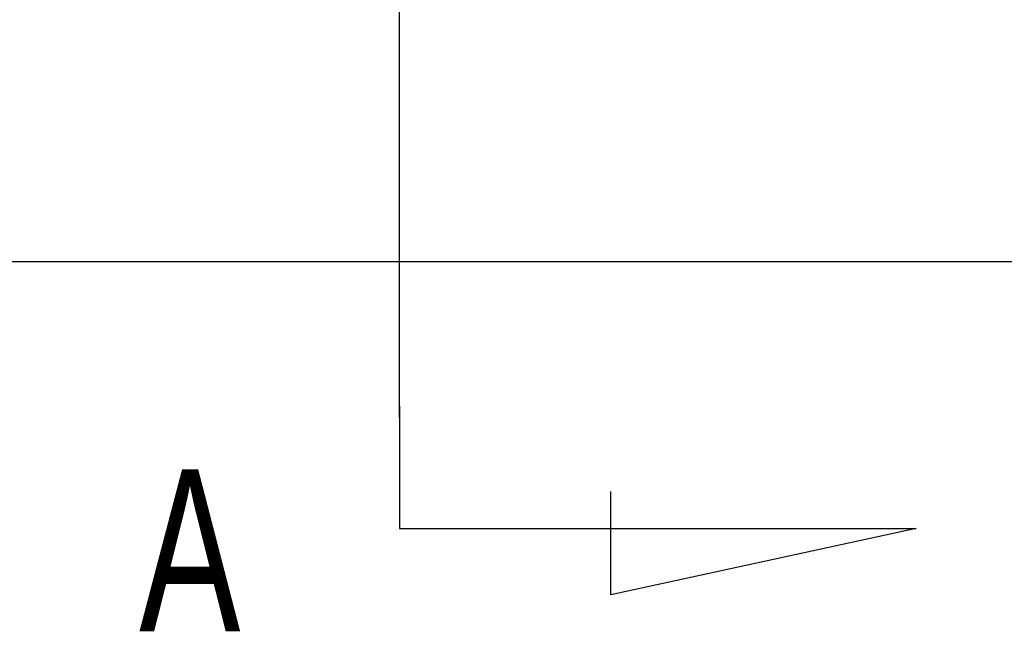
# Model space of a CAD drawing. Header units: millimetres. Extents: x -227 to 3135, y -1502 to 860.
# Tile 34 of 256: x 32 to 53, y -1496 to -1483. Entities that reach past the tile are written whole.
import ezdxf

# ---------------------------------------------------------------- set-up
doc = ezdxf.new("R2010")
doc.units = ezdxf.units.MM
doc.layers.add('2', color=7, linetype='CONTINUOUS', true_color=0xffffff)
doc.styles.add('CHN', font='txt')

msp = doc.modelspace()

# ---------------------------------------------------------------- linework, layer by layer
at = {"layer": '2'}
for p, q in [((40.443, -1491.863), (40.443, -1448.743)), ((40.443, -1491.613), (40.443, -1494.249)), ((45.003, -1495.683), (45.003, -1493.453)), ((40.443, -1494.249), (51.591, -1494.249)), ((51.591, -1494.249), (45.003, -1495.683))]:
    msp.add_line(p, q, dxfattribs=at)
at = {"layer": '2', "linetype": 'Continuous'}
for p, q in [((34.979, -1488.496), (-57.859, -1488.496)), ((542.141, -1488.496), (34.979, -1488.496))]:
    msp.add_line(p, q, dxfattribs=at)

# ---------------------------------------------------------------- texts
at = {"layer": '2', "style": 'CHN', "width": 0.7}
msp.add_text('A', height=3.5, dxfattribs=at).set_placement((34.822, -1496.471))

doc.saveas('drawing.dxf')
